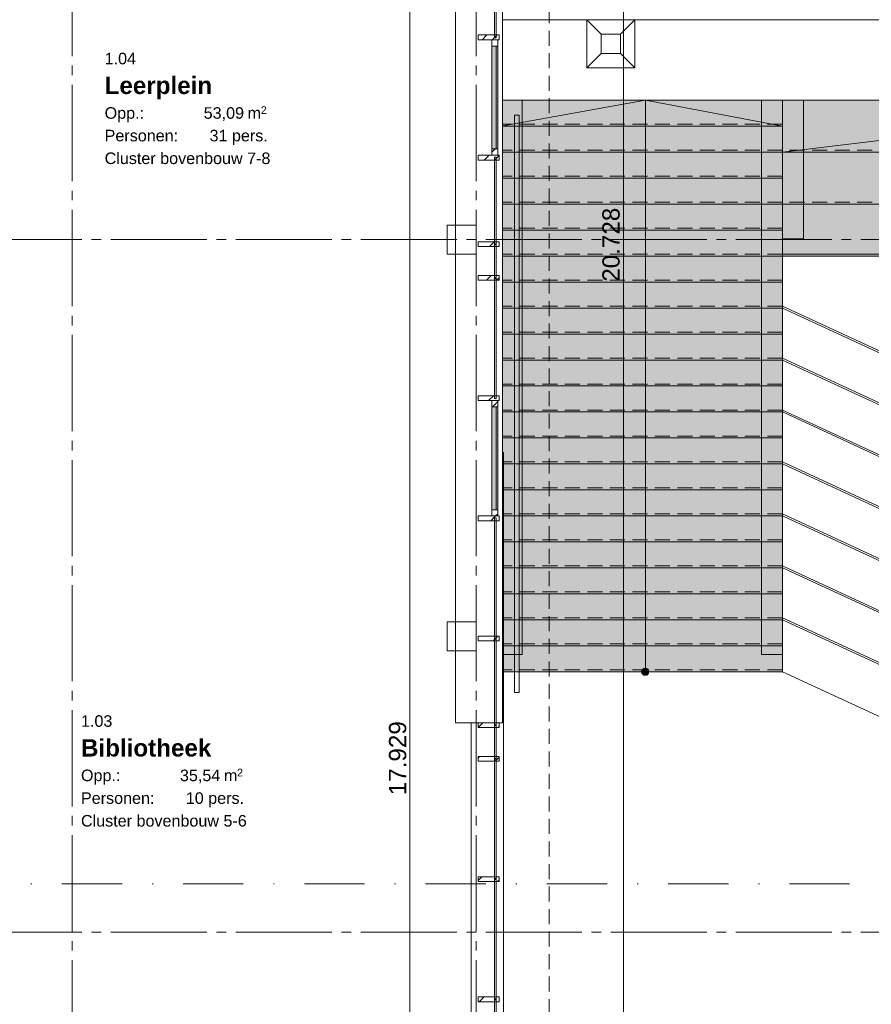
# Model space of a CAD drawing. Header units: millimetres. Extents: x 10 to 584, y 10 to 831.
# Tile 52 of 61: x 319 to 407, y 468 to 570. Entities that reach past the tile are written whole.
import ezdxf
from ezdxf.xclip import XClip

# ---------------------------------------------------------------- set-up
doc = ezdxf.new("R2010")
doc.units = ezdxf.units.MM
doc.header["$MEASUREMENT"] = 0
doc.header["$XCLIPFRAME"] = 0
for name, pattern in [('B0204', [13, 10, -1, 1, -1]), ('B0302', [12.51, 6.26, -3.125, 0, -3.125]), ('B0701', [2.3412, 1.56, -0.7812]), ('Wipeout_Contour', [1000, 0, -1000])]:
    doc.linetypes.add(name, pattern=pattern)
for name, color, linetype in [('21 Buitenwanden', 7, 'Continuous'), ('21 Buitenwanden Afdek-arcering', 7, 'Continuous'), ('21 Vliesgevels', 7, 'Continuous'), ('21 Vliesgevels Afdek-arcering', 7, 'Continuous'), ('21 Vliesgevels Doorsnede-arcering', 7, 'Continuous'), ('23 Vloeren', 7, 'Continuous'), ('24 Trappen', 7, 'Continuous'), ('24 Trappen 2D arcering', 7, 'Continuous'), ('24 Trappen Afdek-arcering', 7, 'Continuous'), ('27 Daken', 7, 'Continuous'), ('28 Draagconstructies', 7, 'Continuous'), ('34 Balustrades', 7, 'Continuous'), ('47 Dakafwerking', 7, 'Continuous'), ('A Lijn doorsnede', 7, 'Continuous'), ('A Stramien', 7, 'Continuous'), ('Maatvoering 1_ 50_100', 7, 'Continuous'), ('Z Ruimtefuncties', 7, 'Continuous')]:
    doc.layers.add(name, color=color, linetype=linetype)
doc.styles.add('GENERATED_STYLE_1', font='txt')
doc.styles.add('GENERATED_STYLE_3', font='txt')
pattern_1 = [(45, (78, 259.188), (-1.59099, 1.59099), []), (45, (77.4696, 259.7182), (-1.59099, 1.59099), [])]

# ---------------------------------------------------------------- blocks, each defined once
blk = doc.blocks.new('Drawing_2_2', base_point=(78, 259.19))
at = {"layer": '21 Vliesgevels Doorsnede-arcering', "linetype": 'Continuous', "lineweight": 0, "true_color": 0x000000}
h = blk.add_hatch(dxfattribs=at)
h.set_pattern_fill('515_Staal_0002', color=18, style=0, pattern_type=2)
h.set_pattern_definition(pattern_1)
h.paths.add_polyline_path([(366.2, 493.46), (366.2, 492.96), (368.4, 492.96), (368.4, 493.46)])
h = blk.add_hatch(dxfattribs=at)
h.set_pattern_fill('515_Staal_0002', color=18, style=0, pattern_type=2)
h.set_pattern_definition(pattern_1)
h.paths.add_polyline_path([(366.2, 480.96), (366.2, 480.46), (368.4, 480.46), (368.4, 480.96)])
h = blk.add_hatch(dxfattribs=at)
h.set_pattern_fill('515_Staal_0002', color=18, style=0, pattern_type=2)
h.set_pattern_definition(pattern_1)
h.paths.add_polyline_path([(366.2, 468.46), (366.2, 467.96), (368.4, 467.96), (368.4, 468.46)])
at = {"layer": '24 Trappen 2D arcering', "linetype": 'Continuous', "lineweight": 0, "true_color": 0xffffff}
for points in [[(370.8, 504.07), (370.8, 561.67), (368.6, 561.67), (368.6, 504.07)], [(397.86, 504.07), (397.86, 561.67), (395.66, 561.67), (395.66, 504.07)], [(400.06, 547.27), (400.06, 561.67), (397.86, 561.67), (397.86, 547.27)]]:
    blk.add_hatch(color=7, dxfattribs=at).paths.add_polyline_path(points)
at = {"layer": '24 Trappen 2D arcering', "linetype": 'Continuous', "lineweight": 0, "true_color": 0x99a3a6}
blk.add_hatch(color=253, dxfattribs=at).paths.add_polyline_path([(383.97, 502.27, 1), (383.22, 502.27, 1)])
at = {"layer": '24 Trappen Afdek-arcering', "linetype": 'Continuous', "lineweight": 0, "true_color": 0xffffff}
for points in [[(368.6, 558.97), (397.86, 558.97), (397.86, 561.67), (368.6, 561.67)], [(397.86, 556.27), (507.86, 556.27), (507.86, 561.67), (397.86, 561.67)], [(368.6, 556.27), (397.86, 556.27), (397.86, 558.97), (368.6, 558.97)], [(368.6, 553.57), (397.86, 553.57), (397.86, 556.27), (368.6, 556.27)], [(397.86, 556.27), (397.86, 550.87), (507.86, 550.87), (507.86, 556.27)], [(368.6, 550.87), (397.86, 550.87), (397.86, 553.57), (368.6, 553.57)], [(368.6, 548.17), (397.86, 548.17), (397.86, 550.87), (368.6, 550.87)], [(397.86, 550.87), (397.86, 545.47), (507.86, 545.47), (507.86, 550.87)], [(368.6, 545.47), (397.86, 545.47), (397.86, 548.17), (368.6, 548.17)], [(368.6, 542.77), (397.86, 542.77), (397.86, 545.47), (368.6, 545.47)], [(368.6, 540.07), (397.86, 540.07), (397.86, 542.77), (368.6, 542.77)], [(368.6, 537.37), (397.86, 537.37), (397.86, 540.07), (368.6, 540.07)], [(368.6, 534.67), (397.86, 534.67), (397.86, 537.37), (368.6, 537.37)], [(368.6, 531.97), (397.86, 531.97), (397.86, 534.67), (368.6, 534.67)], [(368.6, 529.27), (397.86, 529.27), (397.86, 531.97), (368.6, 531.97)], [(368.6, 526.57), (397.86, 526.57), (397.86, 529.27), (368.6, 529.27)], [(368.6, 523.87), (397.86, 523.87), (397.86, 526.57), (368.6, 526.57)], [(368.6, 521.17), (397.86, 521.17), (397.86, 523.87), (368.6, 523.87)], [(368.6, 518.47), (397.86, 518.47), (397.86, 521.17), (368.6, 521.17)], [(368.6, 515.77), (397.86, 515.77), (397.86, 518.47), (368.6, 518.47)], [(368.6, 513.07), (397.86, 513.07), (397.86, 515.77), (368.6, 515.77)], [(368.6, 510.37), (397.86, 510.37), (397.86, 513.07), (368.6, 513.07)], [(368.6, 507.67), (397.86, 507.67), (397.86, 510.37), (368.6, 510.37)], [(368.6, 504.97), (397.86, 504.97), (397.86, 507.67), (368.6, 507.67)], [(368.6, 502.27), (397.86, 502.27), (397.86, 504.97), (368.6, 504.97)]]:
    blk.add_hatch(color=7, dxfattribs=at).paths.add_polyline_path(points)
at = {"layer": '21 Vliesgevels', "color": 1, "linetype": 'Continuous', "lineweight": 0}
for p, q in [((366.2, 493.46), (366.2, 492.96)), ((368.4, 493.46), (366.2, 493.46)), ((368.4, 493.46), (368.4, 492.96)), ((368.4, 492.96), (366.2, 492.96)), ((366.2, 480.96), (366.2, 480.46)), ((368.4, 480.96), (366.2, 480.96)), ((368.4, 480.46), (366.2, 480.46)), ((368.4, 480.96), (368.4, 480.46)), ((366.2, 468.46), (366.2, 467.96)), ((368.4, 468.46), (366.2, 468.46)), ((368.4, 467.96), (366.2, 467.96)), ((368.4, 468.46), (368.4, 467.96))]:
    blk.add_line(p, q, dxfattribs=at)
at = {"layer": '21 Vliesgevels', "color": 1, "linetype": 'Continuous', "lineweight": 0, "flags": 128}
for points in [[(368.1, 493.26), (367.9, 493.26), (367.9, 480.66), (368.1, 480.66)], [(368.1, 480.76), (367.9, 480.76), (367.9, 468.16), (368.1, 468.16)], [(368.1, 468.26), (367.9, 468.26), (367.9, 464.66), (368.1, 464.66)]]:
    blk.add_lwpolyline(points, close=True, dxfattribs=at)
at = {"layer": '23 Vloeren', "color": 1, "linetype": 'Continuous', "lineweight": 0, "flags": 128}
blk.add_lwpolyline([(78, 439.19), (78, 259.19), (372, 259.19), (372, 439.19), (365.5, 439.19), (365.5, 505.19), (366, 505.19), (366, 654.44), (370, 654.44), (370, 763.19), (78, 763.19), (78, 475.19), (96, 475.19), (96, 439.19)], close=True, dxfattribs=at)
at = {"layer": '23 Vloeren', "color": 1, "linetype": 'B0701', "lineweight": 0, "flags": 128}
blk.add_lwpolyline([(373.6, 650.84), (373.6, 442.79)], dxfattribs=at)
at = {"layer": '24 Trappen', "color": 9, "linetype": 'Continuous', "lineweight": 0}
for p, q in [((397.86, 561.67), (368.6, 561.67)), ((368.6, 561.67), (368.6, 558.97)), ((383.6, 561.67), (368.6, 558.97)), ((383.6, 558.97), (383.6, 561.67)), ((397.86, 558.97), (383.6, 561.67)), ((397.86, 558.97), (397.86, 561.67)), ((507.86, 561.67), (397.86, 561.67)), ((397.86, 561.67), (397.86, 556.27)), ((442.86, 561.67), (397.86, 556.27)), ((397.86, 558.97), (368.6, 558.97)), ((368.6, 558.97), (368.6, 556.27)), ((368.6, 558.97), (397.86, 558.97)), ((383.6, 504.97), (383.6, 558.97)), ((397.86, 556.27), (397.86, 558.97)), ((397.86, 556.27), (368.6, 556.27)), ((368.6, 556.27), (368.6, 553.57)), ((368.6, 556.27), (397.86, 556.27)), ((397.86, 553.57), (397.86, 556.27)), ((397.86, 556.27), (397.86, 550.87)), ((507.86, 556.27), (397.86, 556.27)), ((397.86, 556.27), (507.86, 556.27)), ((397.86, 553.57), (368.6, 553.57)), ((368.6, 553.57), (368.6, 550.87)), ((368.6, 553.57), (397.86, 553.57)), ((397.86, 550.87), (397.86, 553.57)), ((397.86, 550.87), (368.6, 550.87)), ((368.6, 550.87), (368.6, 548.17)), ((368.6, 550.87), (397.86, 550.87)), ((397.86, 548.17), (397.86, 550.87)), ((397.86, 550.87), (397.86, 545.47)), ((507.86, 550.87), (397.86, 550.87)), ((397.86, 550.87), (507.86, 550.87)), ((397.86, 548.17), (368.6, 548.17)), ((368.6, 548.17), (368.6, 545.47)), ((368.6, 548.17), (397.86, 548.17)), ((397.86, 545.47), (397.86, 548.17)), ((397.86, 545.47), (368.6, 545.47)), ((368.6, 545.47), (368.6, 542.77)), ((368.6, 545.47), (397.86, 545.47)), ((397.86, 542.77), (397.86, 545.47)), ((397.86, 545.47), (507.86, 545.47)), ((397.86, 542.77), (368.6, 542.77)), ((368.6, 542.77), (368.6, 540.07)), ((368.6, 542.77), (397.86, 542.77)), ((397.86, 540.07), (397.86, 542.77)), ((397.86, 540.07), (368.6, 540.07)), ((368.6, 540.07), (368.6, 537.37)), ((368.6, 540.07), (397.86, 540.07)), ((397.86, 537.37), (397.86, 540.07)), ((397.86, 537.37), (368.6, 537.37)), ((368.6, 537.37), (368.6, 534.67)), ((368.6, 537.37), (397.86, 537.37)), ((397.86, 534.67), (397.86, 537.37)), ((397.86, 534.67), (368.6, 534.67)), ((368.6, 534.67), (368.6, 531.97)), ((368.6, 534.67), (397.86, 534.67)), ((397.86, 531.97), (397.86, 534.67)), ((397.86, 531.97), (368.6, 531.97)), ((368.6, 531.97), (368.6, 529.27)), ((368.6, 531.97), (397.86, 531.97)), ((397.86, 529.27), (397.86, 531.97)), ((397.86, 529.27), (368.6, 529.27)), ((368.6, 529.27), (368.6, 526.57)), ((368.6, 529.27), (397.86, 529.27)), ((397.86, 526.57), (397.86, 529.27)), ((397.86, 526.57), (368.6, 526.57)), ((368.6, 526.57), (368.6, 523.87)), ((368.6, 526.57), (397.86, 526.57)), ((397.86, 523.87), (397.86, 526.57)), ((397.86, 523.87), (368.6, 523.87)), ((368.6, 523.87), (368.6, 521.17)), ((368.6, 523.87), (397.86, 523.87)), ((397.86, 521.17), (397.86, 523.87)), ((397.86, 521.17), (368.6, 521.17)), ((368.6, 521.17), (368.6, 518.47)), ((368.6, 521.17), (397.86, 521.17)), ((397.86, 518.47), (397.86, 521.17)), ((397.86, 518.47), (368.6, 518.47)), ((368.6, 518.47), (368.6, 515.77)), ((368.6, 518.47), (397.86, 518.47)), ((397.86, 515.77), (397.86, 518.47)), ((397.86, 515.77), (368.6, 515.77)), ((368.6, 515.77), (368.6, 513.07)), ((368.6, 515.77), (397.86, 515.77)), ((397.86, 513.07), (397.86, 515.77)), ((397.86, 513.07), (368.6, 513.07)), ((368.6, 513.07), (368.6, 510.37)), ((368.6, 513.07), (397.86, 513.07)), ((397.86, 510.37), (397.86, 513.07)), ((397.86, 510.37), (368.6, 510.37)), ((368.6, 510.37), (368.6, 507.67)), ((368.6, 510.37), (397.86, 510.37)), ((397.86, 507.67), (397.86, 510.37)), ((397.86, 507.67), (368.6, 507.67)), ((368.6, 507.67), (368.6, 504.97)), ((368.6, 507.67), (397.86, 507.67)), ((397.86, 504.97), (397.86, 507.67)), ((397.86, 504.97), (368.6, 504.97)), ((368.6, 504.97), (368.6, 502.27)), ((368.6, 504.97), (397.86, 504.97)), ((383.6, 502.27), (383.6, 504.97)), ((397.86, 502.27), (397.86, 504.97)), ((368.6, 502.27), (397.86, 502.27))]:
    blk.add_line(p, q, dxfattribs=at)
at = {"layer": '24 Trappen', "color": 9, "linetype": 'B0701', "lineweight": 0}
for p, q in [((397.86, 559.17), (368.6, 559.17)), ((397.86, 556.47), (368.6, 556.47)), ((507.86, 556.47), (397.86, 556.47)), ((397.86, 553.77), (368.6, 553.77)), ((397.86, 551.07), (368.6, 551.07)), ((507.86, 551.07), (397.86, 551.07)), ((397.86, 548.37), (368.6, 548.37)), ((397.86, 545.67), (368.6, 545.67)), ((507.86, 545.67), (397.86, 545.67)), ((397.86, 542.97), (368.6, 542.97)), ((397.86, 540.27), (368.6, 540.27)), ((397.86, 537.57), (368.6, 537.57)), ((397.86, 534.87), (368.6, 534.87)), ((397.86, 532.17), (368.6, 532.17)), ((397.86, 529.47), (368.6, 529.47)), ((397.86, 526.77), (368.6, 526.77)), ((397.86, 524.07), (368.6, 524.07)), ((397.86, 521.37), (368.6, 521.37)), ((397.86, 518.67), (368.6, 518.67)), ((397.86, 515.97), (368.6, 515.97)), ((397.86, 513.27), (368.6, 513.27)), ((397.86, 510.57), (368.6, 510.57)), ((397.86, 507.87), (368.6, 507.87)), ((397.86, 505.17), (368.6, 505.17)), ((397.86, 502.47), (368.6, 502.47))]:
    blk.add_line(p, q, dxfattribs=at)
at = {"layer": '24 Trappen', "color": 9, "linetype": 'Continuous', "lineweight": 0, "flags": 128}
for points in [[(370.8, 504.07), (370.8, 561.67), (368.6, 561.67), (368.6, 504.07)], [(397.86, 504.07), (397.86, 561.67), (395.66, 561.67), (395.66, 504.07)], [(400.06, 547.27), (400.06, 561.67), (397.86, 561.67), (397.86, 547.27)]]:
    blk.add_lwpolyline(points, close=True, dxfattribs=at)
at = {"layer": '24 Trappen', "color": 1, "linetype": 'Continuous', "lineweight": 0, "flags": 128}
for points in [[(419.86, 545.67), (397.86, 545.67), (397.86, 540.07)], [(397.86, 540.07), (419.86, 529.9), (419.86, 535.3)]]:
    blk.add_lwpolyline(points, dxfattribs=at)
for points in [[(397.86, 534.67), (419.86, 524.5), (419.86, 530.1), (397.86, 540.27)], [(397.86, 529.27), (419.86, 519.1), (419.86, 524.7), (397.86, 534.87)], [(397.86, 523.87), (419.86, 513.7), (419.86, 519.3), (397.86, 529.47)], [(397.86, 518.47), (419.86, 508.3), (419.86, 513.9), (397.86, 524.07)], [(397.86, 513.07), (419.86, 502.9), (419.86, 508.5), (397.86, 518.67)], [(397.86, 507.67), (419.86, 497.5), (419.86, 503.1), (397.86, 513.27)], [(397.86, 502.27), (419.86, 492.1), (419.86, 497.7), (397.86, 507.87)]]:
    blk.add_lwpolyline(points, close=True, dxfattribs=at)
at = {"layer": '24 Trappen', "color": 9, "linetype": 'Continuous', "lineweight": 0, "flags": 128}
blk.add_lwpolyline([(383.97, 502.27, 1), (383.22, 502.27, 1)], format="xyb", close=True, dxfattribs=at)
at = {"layer": '27 Daken', "color": 1, "linetype": 'Continuous', "lineweight": 0, "flags": 128}
blk.add_lwpolyline([(368, 654.44), (368, 570.05), (507.86, 570.05), (507.86, 754.19), (373.24, 754.19), (373.24, 654.44)], close=True, dxfattribs=at)
at = {"layer": '34 Balustrades', "color": 9, "linetype": 'Continuous', "lineweight": 0}
for p, q in [((370.49, 560.13), (369.99, 560.13)), ((369.99, 560.13), (369.99, 558.47)), ((370.49, 560.13), (369.99, 560.13)), ((369.99, 560.13), (369.99, 558.47)), ((370.49, 558.47), (370.49, 560.13)), ((370.49, 558.47), (370.49, 560.13)), ((369.99, 558.47), (369.99, 501.77)), ((369.99, 558.47), (369.99, 501.77)), ((370.49, 501.77), (370.49, 558.47)), ((370.49, 501.77), (370.49, 558.47)), ((369.99, 501.77), (369.99, 500.1)), ((369.99, 501.77), (369.99, 500.1)), ((370.49, 500.1), (370.49, 501.77)), ((370.49, 500.1), (370.49, 501.77)), ((369.99, 500.1), (370.49, 500.1)), ((369.99, 500.1), (370.49, 500.1))]:
    blk.add_line(p, q, dxfattribs=at)
at = {"layer": '47 Dakafwerking', "color": 1, "linetype": 'Continuous', "lineweight": 0, "flags": 128}
for points in [[(377.5, 570.05), (382.5, 570.05), (382.5, 565.05), (377.5, 565.05)], [(379, 568.55), (381, 568.55), (381, 566.55), (379, 566.55)]]:
    blk.add_lwpolyline(points, close=True, dxfattribs=at)
for points in [[(377.5, 570.05), (379, 568.55), (379, 566.55), (377.5, 565.05)], [(382.5, 570.05), (381, 568.55), (381, 566.55), (382.5, 565.05)]]:
    blk.add_lwpolyline(points, dxfattribs=at)
at = {"layer": 'A Lijn doorsnede', "color": 9, "linetype": 'B0302', "lineweight": 0}
blk.add_line((32.89, 480.2), (529.11, 480.2), dxfattribs=at)
at = {"layer": 'A Stramien', "color": 9, "linetype": 'B0204', "lineweight": 0}
for p, q in [((324, 784.27), (324, 233.2)), ((68, 475.19), (520.56, 475.19))]:
    blk.add_line(p, q, dxfattribs=at)
at = {"layer": 'Maatvoering 1_ 50_100', "color": 1, "linetype": 'Continuous', "lineweight": 0}
for p, q in [((381.31, 442.93), (381.31, 650.21)), ((359.12, 403.54), (359.12, 582.83))]:
    blk.add_line(p, q, dxfattribs=at)
at = {"layer": 'Maatvoering 1_ 50_100', "color": 2, "linetype": 'Continuous', "lineweight": 0, "char_height": 1.8, "width": 7.5209, "attachment_point": 7, "rotation": 90, "style": 'GENERATED_STYLE_1'}
for s, insert in [('\\A1;{\\pql;\\fArial|b0|i0|c0|p38;20.728}', (380.95, 542.81)), ('\\A1;{\\pql;\\fArial|b0|i0|c0|p38;17.929}', (358.76, 489.43))]:
    blk.add_mtext(s, dxfattribs=dict(at, insert=insert))
at = {"layer": 'Z Ruimtefuncties', "color": 2, "linetype": 'Continuous', "lineweight": 0, "attachment_point": 1}
for s, insert, char_height, style in [('\\A1;{\\pql;\\pt0;\\fArial|b0|i0|c0|p38;1.04}', (327.37, 566.61), 1.2, 'GENERATED_STYLE_1'), ('\\A1;{\\pql;\\pt0;\\fArial|b1|i0|c0|p38;Leerplein}', (327.37, 564.12), 1.8, 'GENERATED_STYLE_3'), ('\\A1;{\\pql;\\pt0;\\fArial|b0|i0|c0|p38;Opp.: }', (327.37, 560.95), 1.2, 'GENERATED_STYLE_1'), ('\\A1;{\\pql;\\fArial|b0|i0|c0|p38;53,09}', (337.67, 560.95), 1.2, 'GENERATED_STYLE_1'), ('\\A1;{\\pql;\\fArial|b0|i0|c0|p38;2}', (343.61, 561.05), 0.8, 'GENERATED_STYLE_1'), ('\\A1;{\\pql;\\fArial|b0|i0|c0|p38; m}', (341.77, 560.95), 1.2, 'GENERATED_STYLE_1'), ('\\A1;{\\pql;\\pt0;\\fArial|b0|i0|c0|p38;Personen: }', (327.37, 558.6), 1.2, 'GENERATED_STYLE_1'), ('\\A1;{\\pql;\\pt0;\\fArial|b0|i0|c0|p38;31 pers.}', (338.28, 558.6), 1.2, 'GENERATED_STYLE_1'), ('\\A1;{\\pql;\\pt0;\\fArial|b0|i0|c0|p38;Cluster bovenbouw 7-8}', (327.37, 556.24), 1.2, 'GENERATED_STYLE_1'), ('\\A1;{\\pql;\\pt0;\\fArial|b0|i0|c0|p38;1.03}', (324.91, 497.74), 1.2, 'GENERATED_STYLE_1'), ('\\A1;{\\pql;\\pt0;\\fArial|b1|i0|c0|p38;Bibliotheek}', (324.91, 495.25), 1.8, 'GENERATED_STYLE_3'), ('\\A1;{\\pql;\\pt0;\\fArial|b0|i0|c0|p38;Opp.: }', (324.91, 492.09), 1.2, 'GENERATED_STYLE_1'), ('\\A1;{\\pql;\\fArial|b0|i0|c0|p38;35,54}', (335.2, 492.09), 1.2, 'GENERATED_STYLE_1'), ('\\A1;{\\pql;\\fArial|b0|i0|c0|p38; m}', (339.31, 492.09), 1.2, 'GENERATED_STYLE_1'), ('\\A1;{\\pql;\\fArial|b0|i0|c0|p38;2}', (341.14, 492.18), 0.8, 'GENERATED_STYLE_1'), ('\\A1;{\\pql;\\pt0;\\fArial|b0|i0|c0|p38;Personen: }', (324.91, 489.73), 1.2, 'GENERATED_STYLE_1'), ('\\A1;{\\pql;\\pt0;\\fArial|b0|i0|c0|p38;10 pers.}', (335.81, 489.73), 1.2, 'GENERATED_STYLE_1'), ('\\A1;{\\pql;\\pt0;\\fArial|b0|i0|c0|p38;Cluster bovenbouw 5-6}', (324.91, 487.37), 1.2, 'GENERATED_STYLE_1')]:
    blk.add_mtext(s, dxfattribs=dict(at, insert=insert, char_height=char_height, style=style))
at = {"color": 254, "linetype": 'Wipeout_Contour', "lineweight": 0, "ltscale": 2616.738059}
blk.add_wipeout([(368.56, 582.83), (368.56, 496.96), (368.74, 496.96), (368.74, 582.83)], dxfattribs=at).dxf.layer = '21 Buitenwanden Afdek-arcering'
at = {"color": 254, "linetype": 'Wipeout_Contour', "lineweight": 0, "ltscale": 2615.901768}
blk.add_wipeout([(368, 582.83), (368, 496.96), (368.56, 496.96), (368.56, 582.83)], dxfattribs=at).dxf.layer = '21 Buitenwanden Afdek-arcering'
at = {"layer": '21 Buitenwanden', "color": 2, "linetype": 'Continuous', "lineweight": 0, "flags": 128}
for points in [[(368.74, 496.96), (368.74, 617.96)], [(368.74, 496.96), (368.56, 496.96)]]:
    blk.add_lwpolyline(points, dxfattribs=at)
at = {"layer": '27 Daken', "color": 1, "linetype": 'Continuous', "lineweight": 0}
blk.add_line((368.86, 448.15), (368.86, 525.1), dxfattribs=at)
blk.add_line((368.86, 448.15), (368.86, 525.1), dxfattribs=at)
at = {"color": 254, "linetype": 'Wipeout_Contour', "lineweight": 0, "ltscale": 2613.014379}
blk.add_wipeout([(366, 582.83), (366, 496.96), (368, 496.96), (368, 582.83)], dxfattribs=at).dxf.layer = '21 Buitenwanden Afdek-arcering'
at = {"layer": '21 Vliesgevels Afdek-arcering', "linetype": 'Continuous', "lineweight": 0, "true_color": 0xffffff}
for points in [[(368.25, 567.31), (367.65, 567.31), (367.65, 556.61), (368.25, 556.61)], [(368.25, 529.81), (367.65, 529.81), (367.65, 519.11), (368.25, 519.11)]]:
    blk.add_hatch(color=7, dxfattribs=at).paths.add_polyline_path(points)
at = {"layer": '21 Vliesgevels Doorsnede-arcering', "linetype": 'Continuous', "lineweight": 0, "true_color": 0x000000}
h = blk.add_hatch(dxfattribs=at)
h.set_pattern_fill('515_Staal_0002', color=18, style=0, pattern_type=2)
h.set_pattern_definition(pattern_1)
h.paths.add_polyline_path([(367.65, 567.96), (367.65, 567.31), (368.25, 567.31), (368.25, 567.96)])
h = blk.add_hatch(dxfattribs=at)
h.set_pattern_fill('515_Staal_0002', color=18, style=0, pattern_type=2)
h.set_pattern_definition(pattern_1)
h.paths.add_polyline_path([(368.25, 555.96), (368.25, 556.61), (367.65, 556.61), (367.65, 555.96)])
h = blk.add_hatch(dxfattribs=at)
h.set_pattern_fill('515_Staal_0002', color=18, style=0, pattern_type=2)
h.set_pattern_definition(pattern_1)
h.paths.add_polyline_path([(367.65, 530.46), (367.65, 529.81), (368.25, 529.81), (368.25, 530.46)])
h = blk.add_hatch(dxfattribs=at)
h.set_pattern_fill('515_Staal_0002', color=18, style=0, pattern_type=2)
h.set_pattern_definition(pattern_1)
h.paths.add_polyline_path([(368.25, 518.46), (368.25, 519.11), (367.65, 519.11), (367.65, 518.46)])
at = {"layer": '21 Buitenwanden', "color": 2, "linetype": 'Continuous', "lineweight": 0, "flags": 128}
blk.add_lwpolyline([(368.56, 496.96), (368, 496.96)], dxfattribs=at)
at = {"layer": '21 Vliesgevels', "color": 1, "linetype": 'Continuous', "lineweight": 0}
for p, q in [((368.4, 568.46), (368.4, 567.96)), ((368.4, 555.96), (368.4, 555.46)), ((368.4, 546.96), (368.4, 546.46)), ((368.4, 543.46), (368.4, 542.96)), ((368.4, 530.96), (368.4, 530.46)), ((368.4, 518.46), (368.4, 517.96)), ((368.4, 505.96), (368.4, 505.46)), ((368.4, 496.96), (368.4, 496.46))]:
    blk.add_line(p, q, dxfattribs=at)
at = {"layer": '21 Vliesgevels', "color": 7, "linetype": 'Continuous', "lineweight": 0}
for p, q in [((367.65, 567.31), (367.65, 556.61)), ((368.25, 556.61), (368.25, 567.31)), ((367.65, 529.81), (367.65, 519.11)), ((368.25, 519.11), (368.25, 529.81))]:
    blk.add_line(p, q, dxfattribs=at)
at = {"layer": '21 Vliesgevels', "color": 2, "linetype": 'Continuous', "lineweight": 0}
for p, q in [((368.1, 567.31), (368.1, 556.61)), ((368.1, 529.81), (368.1, 519.11))]:
    blk.add_line(p, q, dxfattribs=at)
at = {"layer": '21 Vliesgevels', "color": 1, "linetype": 'Continuous', "lineweight": 0, "flags": 128}
for points in [[(368.1, 580.76), (367.9, 580.76), (367.9, 568.16), (368.1, 568.16)], [(368.1, 555.76), (367.9, 555.76), (367.9, 546.66), (368.1, 546.66)], [(368.1, 546.76), (367.9, 546.76), (367.9, 543.16), (368.1, 543.16)], [(368.1, 543.26), (367.9, 543.26), (367.9, 530.66), (368.1, 530.66)], [(368.1, 518.26), (367.9, 518.26), (367.9, 505.66), (368.1, 505.66)], [(368.1, 505.76), (367.9, 505.76), (367.9, 496.66), (368.1, 496.66)], [(368.1, 496.76), (367.9, 496.76), (367.9, 493.16), (368.1, 493.16)]]:
    blk.add_lwpolyline(points, close=True, dxfattribs=at)
at = {"layer": '21 Vliesgevels', "color": 2, "linetype": 'Continuous', "lineweight": 0, "flags": 128}
for points in [[(367.65, 567.96), (367.65, 567.31), (368.25, 567.31), (368.25, 567.96)], [(368.25, 555.96), (368.25, 556.61), (367.65, 556.61), (367.65, 555.96)], [(367.65, 530.46), (367.65, 529.81), (368.25, 529.81), (368.25, 530.46)], [(368.25, 518.46), (368.25, 519.11), (367.65, 519.11), (367.65, 518.46)]]:
    blk.add_lwpolyline(points, close=True, dxfattribs=at)
at = {"color": 254, "linetype": 'Wipeout_Contour', "lineweight": 0, "ltscale": 2608.358181}
blk.add_wipeout([(363.86, 582.83), (363.86, 496.96), (366, 496.96), (366, 582.83)], dxfattribs=at).dxf.layer = '21 Buitenwanden Afdek-arcering'
at = {"layer": '21 Vliesgevels Doorsnede-arcering', "linetype": 'Continuous', "lineweight": 0, "true_color": 0x000000}
h = blk.add_hatch(dxfattribs=at)
h.set_pattern_fill('515_Staal_0002', color=18, style=0, pattern_type=2)
h.set_pattern_definition(pattern_1)
h.paths.add_polyline_path([(366.2, 568.46), (366.2, 567.96), (368.4, 567.96), (368.4, 568.46)])
h = blk.add_hatch(dxfattribs=at)
h.set_pattern_fill('515_Staal_0002', color=18, style=0, pattern_type=2)
h.set_pattern_definition(pattern_1)
h.paths.add_polyline_path([(366.2, 555.96), (366.2, 555.46), (368.4, 555.46), (368.4, 555.96)])
h = blk.add_hatch(dxfattribs=at)
h.set_pattern_fill('515_Staal_0002', color=18, style=0, pattern_type=2)
h.set_pattern_definition(pattern_1)
h.paths.add_polyline_path([(366.2, 546.96), (366.2, 546.46), (368.4, 546.46), (368.4, 546.96)])
h = blk.add_hatch(dxfattribs=at)
h.set_pattern_fill('515_Staal_0002', color=18, style=0, pattern_type=2)
h.set_pattern_definition(pattern_1)
h.paths.add_polyline_path([(366.2, 543.46), (366.2, 542.96), (368.4, 542.96), (368.4, 543.46)])
h = blk.add_hatch(dxfattribs=at)
h.set_pattern_fill('515_Staal_0002', color=18, style=0, pattern_type=2)
h.set_pattern_definition(pattern_1)
h.paths.add_polyline_path([(366.2, 530.96), (366.2, 530.46), (368.4, 530.46), (368.4, 530.96)])
h = blk.add_hatch(dxfattribs=at)
h.set_pattern_fill('515_Staal_0002', color=18, style=0, pattern_type=2)
h.set_pattern_definition(pattern_1)
h.paths.add_polyline_path([(366.2, 518.46), (366.2, 517.96), (368.4, 517.96), (368.4, 518.46)])
h = blk.add_hatch(dxfattribs=at)
h.set_pattern_fill('515_Staal_0002', color=18, style=0, pattern_type=2)
h.set_pattern_definition(pattern_1)
h.paths.add_polyline_path([(366.2, 505.96), (366.2, 505.46), (368.4, 505.46), (368.4, 505.96)])
h = blk.add_hatch(dxfattribs=at)
h.set_pattern_fill('515_Staal_0002', color=18, style=0, pattern_type=2)
h.set_pattern_definition(pattern_1)
h.paths.add_polyline_path([(366.2, 496.96), (366.2, 496.46), (368.4, 496.46), (368.4, 496.96)])
at = {"layer": '21 Buitenwanden', "color": 2, "linetype": 'Continuous', "lineweight": 0, "flags": 128}
for points in [[(363.86, 582.83), (363.86, 496.96)], [(366, 496.96), (363.86, 496.96)], [(368, 496.96), (366, 496.96)]]:
    blk.add_lwpolyline(points, dxfattribs=at)
at = {"layer": '21 Vliesgevels', "color": 1, "linetype": 'Continuous', "lineweight": 0}
for p, q in [((366.2, 568.46), (366.2, 567.96)), ((368.4, 568.46), (366.2, 568.46)), ((368.4, 567.96), (366.2, 567.96)), ((366.2, 555.96), (366.2, 555.46)), ((368.4, 555.96), (366.2, 555.96)), ((368.4, 555.46), (366.2, 555.46)), ((366.2, 546.96), (366.2, 546.46)), ((368.4, 546.96), (366.2, 546.96)), ((368.4, 546.46), (366.2, 546.46)), ((366.2, 543.46), (366.2, 542.96)), ((368.4, 543.46), (366.2, 543.46)), ((368.4, 542.96), (366.2, 542.96)), ((366.2, 530.96), (366.2, 530.46)), ((368.4, 530.96), (366.2, 530.96)), ((368.4, 530.46), (366.2, 530.46)), ((366.2, 518.46), (366.2, 517.96)), ((368.4, 518.46), (366.2, 518.46)), ((368.4, 517.96), (366.2, 517.96)), ((366.2, 505.96), (366.2, 505.46)), ((368.4, 505.96), (366.2, 505.96)), ((368.4, 505.46), (366.2, 505.46)), ((366.2, 496.96), (366.2, 496.46)), ((368.4, 496.96), (366.2, 496.96)), ((368.4, 496.46), (366.2, 496.46))]:
    blk.add_line(p, q, dxfattribs=at)
at = {"layer": '28 Draagconstructies', "color": 3, "linetype": 'Continuous', "lineweight": 0, "flags": 128}
for points in [[(363, 545.69), (366, 545.69), (366, 548.69), (363, 548.69)], [(363, 504.44), (366, 504.44), (366, 507.44), (363, 507.44)]]:
    blk.add_lwpolyline(points, close=True, dxfattribs=at)
at = {"layer": 'A Stramien', "color": 9, "linetype": 'B0204', "lineweight": 0}
for p, q in [((366, 784.27), (366, 233.2)), ((68, 547.19), (520.56, 547.19))]:
    blk.add_line(p, q, dxfattribs=at)

msp = doc.modelspace()

# ---------------------------------------------------------------- block references
at = {"color": 4, "linetype": 'Continuous', "lineweight": 0}
ref = msp.add_blockref('Drawing_2_2', (78, 259.19), dxfattribs=at)
XClip(ref).set_block_clipping_path([(30, 141.736842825), (586.5626696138, 807.8168177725)])

doc.saveas('drawing.dxf')
